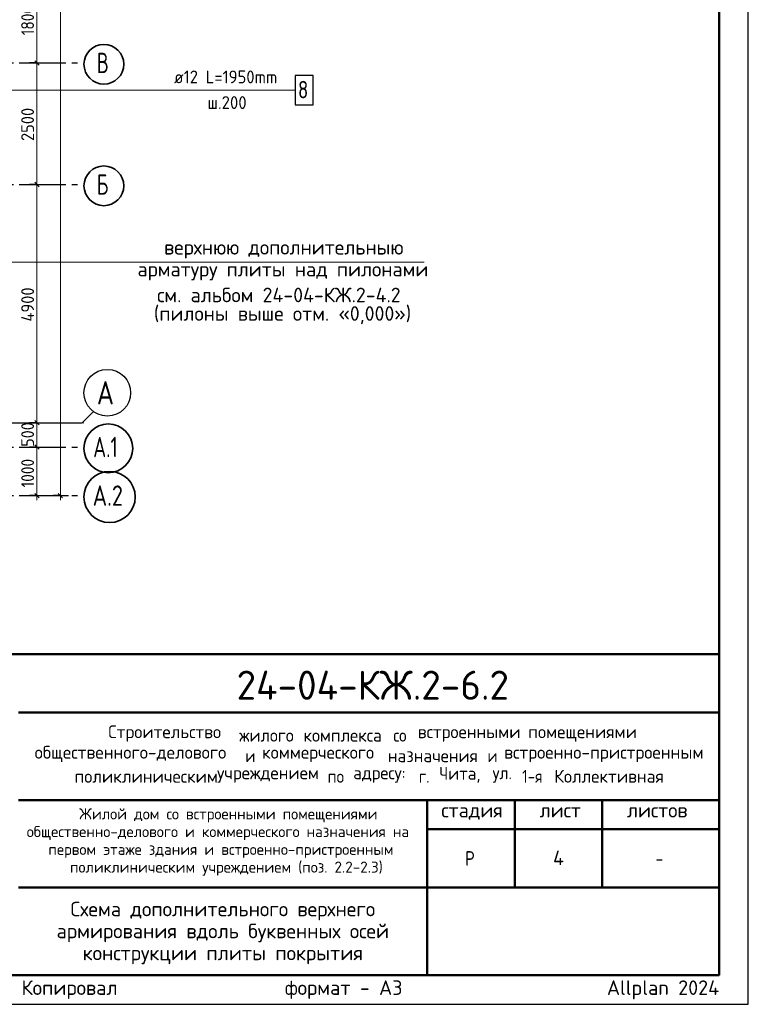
# Model space of a CAD drawing. Header units: millimetres. Extents: x 0 to 50400, y -244 to 35640.
# Tile 12 of 15: x 35426 to 50400, y 0 to 20252. Entities that reach past the tile are written whole.
import ezdxf

# ---------------------------------------------------------------- set-up
doc = ezdxf.new("R2010")
doc.units = ezdxf.units.MM
doc.linetypes.add('______5', pattern=[1320, 960, -120, 120, -120])
for name, color, linetype, lineweight in [('Standard', 7, 'Continuous', 25), ('Надписи', 7, 'Continuous', 25), ('Общий01', 7, 'Continuous', 13), ('Позиционная метка номер позиции', 7, 'Continuous', 13), ('Размерная линия_ общее', 7, 'Continuous', 13)]:
    doc.layers.add(name, color=color, linetype=linetype, lineweight=lineweight)
doc.layers.add('Оси', color=7, linetype='______5', true_color=0x656565)
doc.styles.add('ISOCPEUR', font='txt')

msp = doc.modelspace()

# ---------------------------------------------------------------- linework, layer by layer
at = {"color": 7, "linetype": 'Continuous', "lineweight": 25, "transparency": 33554687}
msp.add_lwpolyline([(41085, 18502), (41457, 18502), (41457, 19102), (41085, 19102), (41085, 18502)], dxfattribs=at)
at = {"layer": 'Standard', "color": 7, "linetype": 'Continuous', "lineweight": 50, "transparency": 33554687}
for p, q in [((27600, 7200), (49800, 7200)), ((35400, 6000), (49800, 6000)), ((35400, 4200), (49800, 4200)), ((43800, 2400), (43800, 4200)), ((45600, 2400), (45600, 4200)), ((47400, 2400), (47400, 4200)), ((43800, 3600), (49800, 3600)), ((35400, 2400), (49800, 2400)), ((43800, 600), (43800, 2400)), ((43800, 600), (43800, 2400))]:
    msp.add_line(p, q, dxfattribs=at)
at = {"layer": 'Standard', "color": 7, "linetype": 'Continuous', "lineweight": 25, "transparency": 33554687}
for p, q in [((49800, 600), (49800, 7200)), ((27600, 600), (49800, 600)), ((27600, 600), (49800, 600)), ((27600, 600), (49800, 600))]:
    msp.add_line(p, q, dxfattribs=at)
msp.add_lwpolyline([(0, 0), (50400, 0), (50400, 35640), (0, 35640), (0, 0)], close=True, dxfattribs=at)
at = {"layer": 'Standard', "color": 7, "linetype": 'Continuous', "lineweight": 50, "transparency": 33554687}
msp.add_lwpolyline([(2400, 35040), (49800, 35040), (49800, 600), (2400, 600), (2400, 35040)], close=True, dxfattribs=at)
at = {"layer": 'Общий01', "color": 7, "linetype": 'Continuous', "lineweight": 13, "transparency": 33554687}
msp.add_lwpolyline([(43735, 15263), (34465, 15263), (33517, 16048)], dxfattribs=at)
at = {"layer": 'Оси', "color": 8, "linetype": '______5', "lineweight": -3, "transparency": 33554687}
for p, q in [((9015, 19362), (36746, 19362)), ((9015, 16862), (36746, 16862)), ((9015, 11962), (36746, 11962)), ((9015, 11462), (36746, 11462)), ((9015, 10462), (36746, 10462))]:
    msp.add_line(p, q, dxfattribs=at)
at = {"layer": 'Оси', "color": 7, "linetype": 'Continuous', "lineweight": 25, "transparency": 33554687}
msp.add_lwpolyline([(34711, 11962), (36711, 11962), (36946, 12197)], dxfattribs=at)
at = {"layer": 'Оси', "color": 7, "linetype": 'Continuous', "lineweight": 35, "transparency": 33554687}
for centre, radius in [((37155, 19335), 409), ((37155, 16835), 409), ((37247, 11435), 501), ((37273, 10435), 527)]:
    msp.add_circle(centre, radius, dxfattribs=at)
at = {"layer": 'Оси', "color": 7, "linetype": 'Continuous', "lineweight": 25, "transparency": 33554687}
msp.add_circle((37226, 12578), 480, dxfattribs=at)
at = {"layer": 'Позиционная метка номер позиции', "color": 7, "linetype": 'Continuous', "lineweight": 13, "transparency": 33554687}
msp.add_lwpolyline([(33118, 18235), (32941, 18412), (32941, 18802), (41085, 18802)], dxfattribs=at)
at = {"layer": 'Размерная линия_ общее', "color": 7, "linetype": 'Continuous', "lineweight": 13, "transparency": 33554687}
for p, q in [((35780, 19362), (35780, 21162)), ((35780, 16862), (35780, 19362)), ((35780, 11962), (35780, 16862)), ((35780, 11462), (35780, 11962)), ((35780, 10462), (35780, 10372)), ((36263, 10462), (36263, 10372))]:
    msp.add_line(p, q, dxfattribs=at)
at = {"layer": 'Размерная линия_ общее', "color": 7, "linetype": 'Continuous', "lineweight": -3, "transparency": 33554687}
for p, q in [((35780, 19362), (35630, 19362)), ((35780, 19362), (35930, 19362)), ((35780, 16862), (35630, 16862)), ((35780, 16862), (35930, 16862)), ((35780, 11962), (35630, 11962)), ((35780, 11962), (35930, 11962)), ((35780, 11462), (35630, 11462)), ((35780, 11462), (35930, 11462)), ((35780, 10462), (35630, 10462)), ((35780, 10462), (35930, 10462)), ((36263, 10462), (36113, 10462)), ((36263, 10462), (36413, 10462)), ((36263, 10462), (36431, 10462))]:
    msp.add_line(p, q, dxfattribs=at)
at = {"layer": 'Размерная линия_ общее', "color": 7, "linetype": 'Continuous', "lineweight": 25, "transparency": 33554687}
for p, q in [((35825, 19317), (35735, 19407)), ((35825, 16817), (35735, 16907)), ((35825, 11917), (35735, 12007)), ((35825, 11417), (35735, 11507)), ((35825, 10417), (35735, 10507)), ((36308, 10417), (36218, 10507))]:
    msp.add_line(p, q, dxfattribs=at)
at = {"layer": 'Размерная линия_ общее', "color": 7, "linetype": 'Continuous', "lineweight": 13, "transparency": 33554687}
for points in [[(36263, 10462), (36263, 20906), (36263, 20906), (36263, 32362)], [(35780, 10462), (35780, 10581), (35780, 10581), (35780, 11462)]]:
    msp.add_lwpolyline(points, dxfattribs=at)

# ---------------------------------------------------------------- texts
at = {"color": 7, "linetype": 'Continuous', "lineweight": 13, "transparency": 33554687, "attachment_point": 7, "style": 'ISOCPEUR'}
for s, insert, char_height, width in [('\\W0.94;ø12 L=1950mm ', (38598, 18943), 264, 2525.25), ('\\W0.78;8', (41145, 18634), 360, 391.69), ('\\W0.95;ш.200 ', (39284, 18415), 264, 1154.56)]:
    msp.add_mtext(s, dxfattribs=dict(at, insert=insert, char_height=char_height, width=width))
at = {"layer": 'Standard', "color": 7, "linetype": 'Continuous', "lineweight": 25, "transparency": 33554687, "attachment_point": 7, "style": 'ISOCPEUR'}
for s, insert, char_height, width in [('\\W0.99;верхнюю дополнительныю', (38393, 15339), 300, 4960.02), ('\\W0.99;арматуру плиты над пилонами', (37845, 14889), 300, 6055.17), ('\\W0.99;(пилоны выше отм. «0,000»)', (38183, 13989), 300, 5380.42), ('\\W0.99;см. альбом 24-04-КЖ.2-4.2', (38250, 14439), 300, 5245.39), ('\\W0.98;Строительство ', (37245, 5402), 264, 2820.83), ('\\W0.96;жилого ', (39937, 5402), 264, 1446.12), ('\\W0.97;комплекса ', (41257, 5402), 264, 1975.29), ('\\W0.90;со ', (43105, 5402), 264, 620.97), ('\\W0.98;встроенными ', (43607, 5402), 264, 2398.16), ('\\W0.98;помещениями', (45877, 5402), 264, 2292.21), ('\\W0.99;общественного-делового ', (35733, 4980), 264, 4457.19), ('\\W0.87;и ', (40063, 4980), 264, 457.48), ('\\W0.98;коммерческого ', (40406, 4980), 264, 2714.91), ('\\W0.97;назначения ', (42993, 4980), 264, 2173.24), ('\\W0.87;и ', (45039, 4980), 264, 457.46), ('\\W0.99;встроенно-пристроенным', (45382, 4980), 264, 4298.92), ('\\W0.98;поликлиническим ', (36552, 4557), 264, 3058.06), ('\\W0.98;учреждением ', (39482, 4557), 264, 2397.9), ('\\W0.91;по ', (41752, 4557), 264, 647.69), ('\\W0.96;адресу: ', (42280, 4557), 264, 1472.67), ('\\W0.89;г. ', (43627, 4557), 264, 539.49), ('\\W0.95;Чита, ', (44049, 4557), 264, 1221.07), ('\\W0.92;ул. ', (45145, 4557), 264, 728.23), ('\\W0.86;1-я ', (45752, 4557), 264, 773.52), ('\\W0.98;Коллективная', (46412, 4557), 264, 2450.61), ('\\W0.99;стадия    лист     листов', (44091, 3795), 300, 5247.11), ('\\W0.80;Р', (44580, 2850), 300, 359.84), ('\\W0.78;-', (48495, 2850), 300, 326.39)]:
    msp.add_mtext(s, dxfattribs=dict(at, insert=insert, char_height=char_height, width=width))
at = {"layer": 'Standard', "color": 7, "linetype": 'Continuous', "lineweight": 50, "transparency": 33554687, "insert": (39882, 6262), "char_height": 600, "width": 6049.91, "attachment_point": 7, "style": 'ISOCPEUR'}
msp.add_mtext('\\W0.98;24-04-КЖ.2-6.2', dxfattribs=at)
at = {"layer": 'Standard', "color": 7, "linetype": 'Continuous', "lineweight": 18, "transparency": 33554687, "char_height": 228, "attachment_point": 7, "style": 'ISOCPEUR'}
for s, insert, width in [('\\W0.99;Жилой дом со встроенными помещениями', (36647, 3741), 6015.25), ('\\W0.99;общественно-делового и коммерческого назначения на', (35570, 3376), 8168.16), ('\\W0.99;первом этаже здания и встроенно-пристроенным', (36015, 3011), 7279.77), ('\\W0.99;поликлиническим учреждением (поз. 2.2-2.3)', (36459, 2646), 6390.3)]:
    msp.add_mtext(s, dxfattribs=dict(at, insert=insert, width=width))
at = {"layer": 'Standard', "color": 7, "linetype": 'Continuous', "lineweight": 25, "transparency": 33554687, "insert": (39600, 2110), "char_height": 300, "width": 6830.25, "attachment_point": 2, "line_spacing_factor": 0.903614}
msp.add_mtext('\\A1;{\\fISOCPEUR|i0|b0;\\H300.000000;\\W1.000000;\\C7;Схема дополнительного верхнего}\\P{\\fISOCPEUR|i0|b0;\\H300.000000;\\W1.000000;\\C7;армирования вдоль буквенных осей}\\P{\\fISOCPEUR|i0|b0;\\H300.000000;\\W1.000000;\\C7;конструкции плиты покрытия}\\P', dxfattribs=at)
at = {"layer": 'Standard', "color": 8, "linetype": 'Continuous', "lineweight": 13, "transparency": 33554687, "insert": (49800, 297), "char_height": 300, "width": 14099.36, "attachment_point": 6, "style": 'ISOCPEUR'}
msp.add_mtext('\\A1;{\\fISOCPEUR|i0|b0;\\H300.000000;\\W1.000000;\\C8;Копировал                  формат - А3                      Allplan 2024}\\P', dxfattribs=at)
at = {"layer": 'Надписи', "color": 7, "linetype": 'Continuous', "lineweight": 13, "transparency": 33554687, "insert": (46500, 3012), "char_height": 300, "width": 360, "attachment_point": 5, "style": 'ISOCPEUR'}
msp.add_mtext('\\A1;{\\fISOCPEUR|i0|b0;\\H300.000000;\\W1.000000;\\C7;4}\\P', dxfattribs=at)
at = {"layer": 'Оси', "color": 7, "linetype": 'Continuous', "lineweight": 35, "transparency": 33554687, "attachment_point": 7, "style": 'ISOCPEUR'}
for s, insert, char_height, width in [('\\W0.70;В', (37008, 19152), 420, 440.8), ('\\W0.70;Б', (37008, 16652), 420, 440.8), ('\\W0.82;А', (37010, 12338), 480, 628.23), ('\\W0.71;А.1', (36935, 11252), 420, 773.25), ('\\W0.79;А.2', (36924, 10252), 420, 864)]:
    msp.add_mtext(s, dxfattribs=dict(at, insert=insert, char_height=char_height, width=width))
at = {"layer": 'Размерная линия_ общее', "color": 7, "linetype": 'Continuous', "lineweight": 25, "transparency": 33554687, "char_height": 264, "attachment_point": 7, "rotation": 90, "style": 'ISOCPEUR'}
for s, insert, width in [('\\W0.87;1800', (35720, 19932), 800.3), ('\\W0.93;2500', (35720, 17756), 861.71), ('\\W0.93;4900', (35720, 14043), 888.46), ('\\W0.91;500', (35720, 11467), 674.39), ('\\W0.87;1000', (35720, 10632), 800.28)]:
    msp.add_mtext(s, dxfattribs=dict(at, insert=insert, width=width))

doc.saveas('drawing.dxf')
